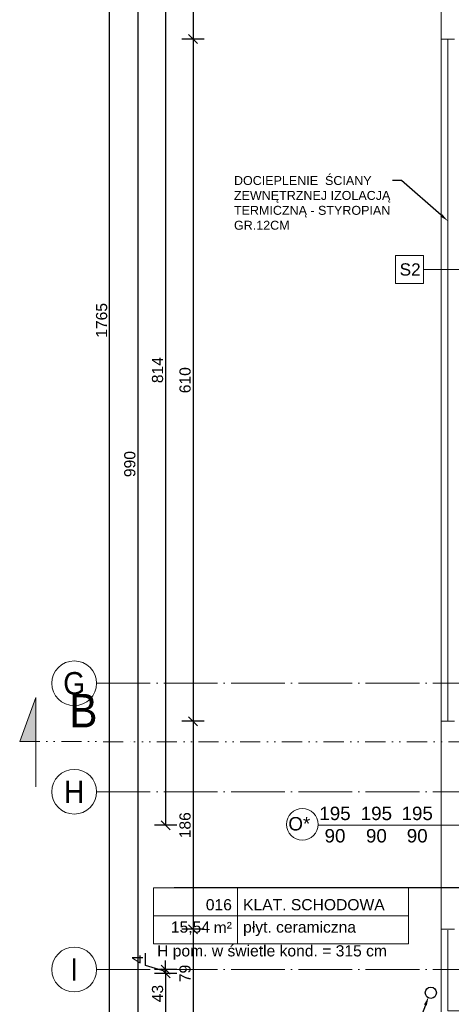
# Model space of a CAD drawing. Header units: millimetres. Extents: x 6506 to 39690, y 6022 to 25261.
# Tile 13 of 59: x 12905 to 13290, y 18162 to 19042. Entities that reach past the tile are written whole.
import ezdxf
from ezdxf import colors
from ezdxf.entities.mleader import LeaderData, LeaderLine
from ezdxf.enums import TextEntityAlignment as Align
from ezdxf.math import Vec2, Vec3

# ---------------------------------------------------------------- set-up
doc = ezdxf.new("R2010")
doc.units = ezdxf.units.MM
for name, pattern in [('1KS_2KP-50', [37.05, 12, 6, -6.35, 0, -6.35, 0, -6.35]), ('ACAD_ISO04W100', [30, 24, -3, 0, -3]), ('Osie$0$CONTINOUS', [0])]:
    doc.linetypes.add(name, pattern=pattern)
doc.layers.add('A_DZIAŁOWA_PROJEKTOWANE', color=7, linetype='Continuous', lineweight=18, true_color=0x007cb0)
doc.layers.add('A_IZOLEACJA TERMI_PROJEKTOWANA', color=7, linetype='Continuous', lineweight=15, true_color=0x0089b6)
for name, color, linetype, lineweight in [('A_LINIA PRZEKROJOWA', 223, '1KS_2KP-50', 15), ('A_OPISY', 40, 'Continuous', 9), ('A_OSIE KONSTRUKCYJNE', 150, 'ACAD_ISO04W100', 5), ('A_WIDOK', 141, 'Continuous', 13), ('A_WYMIAROWANIE', 7, 'Continuous', 9)]:
    doc.layers.add(name, color=color, linetype=linetype, lineweight=lineweight)
doc.layers.add('A_RYNNY', color=71, linetype='Continuous')
doc.styles.add('ARIAL', font='arial.ttf')
doc.styles.add('DEMIURG_100_etykiety', font='arial.ttf', dxfattribs={"width": 0.9, "height": 30})
doc.styles.add('DEMIURG_100_opisy', font='arial.ttf', dxfattribs={"width": 0.9, "height": 20})
doc.styles.get("Standard").update_dxf_attribs({"font": 'arial.ttf'})
doc.linetypes.add('BATTING', pattern='A,0.0001,-0.1,[134,ltypeshp.shx,S=0.1,R=0,X=-0.1,Y=0],-0.2,[134,ltypeshp.shx,S=0.1,R=180,X=0.1,Y=0],-0.1', length=0.4001)
doc.dimstyles.new('1 do 100', dxfattribs={"dimtxt": 10, "dimasz": 8, "dimexe": 10, "dimexo": 10, "dimgap": 2, "dimtad": 1, "dimdec": 0, "dimtxsty": 'Standard', "dimblk": 'OBLIQUE', "dimcen": 2.5, "dimadec": 0, "dimazin": 0, "dimtfac": 1, "dimtdec": 0, "dimtmove": 0, "dimatfit": 3, "dimldrblk": 'OBLIQUE', "dimfxl": 10, "dimfxlon": 1, "dimarcsym": 0})

# ---------------------------------------------------------------- blocks, each defined once
blk = doc.blocks.new('*U134')
at = {"lineweight": 5}
for p, q in [((-75, -25), (-75, 25)), ((-75, 25), (0, 25)), ((0, 0), (0, 25)), ((0, 25), (152.71, 25)), ((152.71, 25), (152.71, -25)), ((-75, -25), (0, -25)), ((152.71, -25), (0, -25))]:
    blk.add_line(p, q, dxfattribs=at)
at = {"lineweight": 5, "ltscale": 18.5}
for p, q in [((0, 25), (0, -25)), ((-75, 0), (152.71, 0))]:
    blk.add_line(p, q, dxfattribs=at)
at = {"lineweight": 5, "ltscale": 18.5, "insert": (-5, -10.38), "char_height": 10, "attachment_point": 6, "style": 'ARIAL'}
blk.add_mtext('\\A1;m²', dxfattribs=at)
at = {"lineweight": 5, "style": 'ARIAL'}
blk.add_attdef('1NR', text='', height=10, dxfattribs=at).set_placement((-5, 5), align=Align.RIGHT)
blk.add_attdef('2POM', (5, 5), '', height=10, dxfattribs=at)
blk.add_attdef('4PL2', text='', height=10, dxfattribs=at).set_placement((-24.57, -5), align=Align.TOP_RIGHT)
blk.add_attdef('3POS', text='', height=10, dxfattribs=at).set_placement((5, -5), align=Align.TOP_LEFT)
blk = doc.blocks.new('_Dot')
at = {"color": 0, "linetype": 'ByBlock', "lineweight": -2}
blk.add_line((-0.5, 0), (-1, 0), dxfattribs=at)
at = {"color": 0, "linetype": 'ByBlock', "const_width": 0.5}
blk.add_lwpolyline([(-0.25, 0, 1), (0.25, 0, 1)], format="xyb", close=True, dxfattribs=at)
blk = doc.blocks.new('OSI')
at = {"layer": 'A_OSIE KONSTRUKCYJNE', "ltscale": 2}
for p, q in [((16013.11, 20824.12), (17196.12, 20824.12)), ((16013.11, 20727.12), (19027.17, 20727.12)), ((16013.11, 20568.12), (17196.12, 20568.12))]:
    blk.add_line(p, q, dxfattribs=at)
at = {"layer": 'A_OSIE KONSTRUKCYJNE', "linetype": 'Continuous'}
for centre in [(15993.11, 20824.12), (15993.11, 20727.12), (15993.11, 20568.12)]:
    blk.add_circle(centre, 20, dxfattribs=at)
at = {"layer": 'A_OSIE KONSTRUKCYJNE', "linetype": 'Osie$0$CONTINOUS', "style": 'DEMIURG_100_opisy', "width": 0.9}
for s, p in [('G', (15993.11, 20824.12)), ('H', (15993.11, 20727.12)), ('I', (15993.11, 20568.12))]:
    blk.add_text(s, height=20, dxfattribs=at).set_placement(p, align=Align.MIDDLE_CENTER)
blk = doc.blocks.new('_Oblique')
at = {"color": 0, "linetype": 'ByBlock', "lineweight": -2}
blk.add_line((-0.5, -0.5), (0.5, 0.5), dxfattribs=at)
blk = doc.blocks.new('*D355')
at = {"layer": 'A_WYMIAROWANIE', "color": 0, "lineweight": -2, "ltscale": 2, "transparency": 16777216}
for p, q in [((13069.54, 19246.66), (13049.54, 19246.66)), ((13059.54, 19246.66), (13059.54, 19024.66)), ((13069.54, 19024.66), (13049.54, 19024.66))]:
    blk.add_line(p, q, dxfattribs=at)
at = {"layer": 'Defpoints', "color": 0, "ltscale": 2, "transparency": 16777216}
for p in [(13281.26, 19246.66), (13059.54, 19024.66), (13281.26, 19024.66)]:
    blk.add_point(p, dxfattribs=at)
at = {"layer": 'A_WYMIAROWANIE', "color": 0, "lineweight": -2, "ltscale": 2, "transparency": 16777216, "xscale": 8, "yscale": 8, "zscale": 8}
for p, rotation in [((13059.54, 19246.66), 90), ((13059.54, 19024.66), 270)]:
    blk.add_blockref('_Oblique', p, dxfattribs=dict(at, rotation=rotation))
at = {"layer": 'A_WYMIAROWANIE', "color": 0, "ltscale": 2, "transparency": 16777216, "insert": (13052.52, 19135.66), "char_height": 10, "attachment_point": 5, "rotation": 90}
blk.add_mtext('222', dxfattribs=at)
blk = doc.blocks.new('*D356')
at = {"layer": 'A_WYMIAROWANIE', "color": 0, "lineweight": -2, "ltscale": 2, "transparency": 16777216}
for p, q in [((13069.54, 19024.66), (13049.54, 19024.66)), ((13059.54, 19024.66), (13059.54, 18414.66)), ((13069.54, 18414.66), (13049.54, 18414.66))]:
    blk.add_line(p, q, dxfattribs=at)
at = {"layer": 'Defpoints', "color": 0, "ltscale": 2, "transparency": 16777216}
for p in [(13281.26, 19024.66), (13059.54, 18414.66), (13281.26, 18414.66)]:
    blk.add_point(p, dxfattribs=at)
at = {"layer": 'A_WYMIAROWANIE', "color": 0, "lineweight": -2, "ltscale": 2, "transparency": 16777216, "xscale": 8, "yscale": 8, "zscale": 8}
for p, rotation in [((13059.54, 19024.66), 90), ((13059.54, 18414.66), 270)]:
    blk.add_blockref('_Oblique', p, dxfattribs=dict(at, rotation=rotation))
at = {"layer": 'A_WYMIAROWANIE', "color": 0, "ltscale": 2, "transparency": 16777216, "insert": (13052.44, 18719.66), "char_height": 10, "attachment_point": 5, "rotation": 90}
blk.add_mtext('610', dxfattribs=at)
blk = doc.blocks.new('*D357')
at = {"layer": 'A_WYMIAROWANIE', "color": 0, "lineweight": -2, "ltscale": 2, "transparency": 16777216}
for p, q in [((13069.54, 18414.66), (13049.54, 18414.66)), ((13059.54, 18414.66), (13059.54, 18228.66)), ((13069.54, 18228.66), (13049.54, 18228.66))]:
    blk.add_line(p, q, dxfattribs=at)
at = {"layer": 'Defpoints', "color": 0, "ltscale": 2, "transparency": 16777216}
for p in [(13281.26, 18414.66), (13059.54, 18228.66), (13281.26, 18228.66)]:
    blk.add_point(p, dxfattribs=at)
at = {"layer": 'A_WYMIAROWANIE', "color": 0, "lineweight": -2, "ltscale": 2, "transparency": 16777216, "xscale": 8, "yscale": 8, "zscale": 8}
for p, rotation in [((13059.54, 18414.66), 90), ((13059.54, 18228.66), 270)]:
    blk.add_blockref('_Oblique', p, dxfattribs=dict(at, rotation=rotation))
at = {"layer": 'A_WYMIAROWANIE', "color": 0, "ltscale": 2, "transparency": 16777216, "insert": (13052.44, 18321.66), "char_height": 10, "attachment_point": 5, "rotation": 90}
blk.add_mtext('186', dxfattribs=at)
blk = doc.blocks.new('*D358')
at = {"layer": 'A_WYMIAROWANIE', "color": 0, "lineweight": -2, "ltscale": 2, "transparency": 16777216}
for p, q in [((13069.54, 18228.66), (13049.54, 18228.66)), ((13059.54, 18228.66), (13059.54, 18149.66)), ((13069.54, 18149.66), (13049.54, 18149.66))]:
    blk.add_line(p, q, dxfattribs=at)
at = {"layer": 'Defpoints', "color": 0, "ltscale": 2, "transparency": 16777216}
for p in [(13281.26, 18228.66), (13059.54, 18149.66), (13281.26, 18149.66)]:
    blk.add_point(p, dxfattribs=at)
at = {"layer": 'A_WYMIAROWANIE', "color": 0, "lineweight": -2, "ltscale": 2, "transparency": 16777216, "xscale": 8, "yscale": 8, "zscale": 8}
for p, rotation in [((13059.54, 18228.66), 90), ((13059.54, 18149.66), 270)]:
    blk.add_blockref('_Oblique', p, dxfattribs=dict(at, rotation=rotation))
at = {"layer": 'A_WYMIAROWANIE', "color": 0, "ltscale": 2, "transparency": 16777216, "insert": (13052.44, 18189.16), "char_height": 10, "attachment_point": 5, "rotation": 90}
blk.add_mtext('79', dxfattribs=at)
blk = doc.blocks.new('*D366')
at = {"layer": 'A_WYMIAROWANIE', "color": 0, "lineweight": -2, "ltscale": 2, "transparency": 16777216}
for p, q in [((13044.97, 19135.66), (13024.97, 19135.66)), ((13034.97, 19135.66), (13034.97, 18321.66)), ((13044.97, 18321.66), (13024.97, 18321.66))]:
    blk.add_line(p, q, dxfattribs=at)
at = {"layer": 'Defpoints', "color": 0, "ltscale": 2, "transparency": 16777216}
for p in [(13296.92, 19135.66), (13034.97, 18321.66), (13299.08, 18321.66)]:
    blk.add_point(p, dxfattribs=at)
at = {"layer": 'A_WYMIAROWANIE', "color": 0, "lineweight": -2, "ltscale": 2, "transparency": 16777216, "xscale": 8, "yscale": 8, "zscale": 8}
for p, rotation in [((13034.97, 19135.66), 90), ((13034.97, 18321.66), 270)]:
    blk.add_blockref('_Oblique', p, dxfattribs=dict(at, rotation=rotation))
at = {"layer": 'A_WYMIAROWANIE', "color": 0, "ltscale": 2, "transparency": 16777216, "insert": (13027.87, 18728.66), "char_height": 10, "attachment_point": 5, "rotation": 90}
blk.add_mtext('814', dxfattribs=at)
blk = doc.blocks.new('*D367')
at = {"layer": 'A_WYMIAROWANIE', "color": 0, "lineweight": -2, "ltscale": 2, "transparency": 16777216}
for p, q in [((13016.97, 18196.31), (13016.97, 18207.23)), ((13034.97, 18192.66), (13034.97, 18200.66)), ((13034.97, 18190.91), (13016.97, 18196.31)), ((13044.97, 18192.66), (13024.97, 18192.66)), ((13034.97, 18189.16), (13034.97, 18192.66)), ((13034.97, 18189.16), (13034.97, 18192.66)), ((13044.97, 18189.16), (13024.97, 18189.16)), ((13034.97, 18189.16), (13034.97, 18181.16))]:
    blk.add_line(p, q, dxfattribs=at)
at = {"layer": 'Defpoints', "color": 0, "ltscale": 2, "transparency": 16777216}
for p in [(13034.97, 18192.66), (13243.14, 18192.66), (13281.26, 18189.16)]:
    blk.add_point(p, dxfattribs=at)
at = {"layer": 'A_WYMIAROWANIE', "color": 0, "lineweight": -2, "ltscale": 2, "transparency": 16777216, "xscale": 8, "yscale": 8, "zscale": 8}
for p, rotation in [((13034.97, 18192.66), 270), ((13034.97, 18189.16), 90)]:
    blk.add_blockref('_Oblique', p, dxfattribs=dict(at, rotation=rotation))
at = {"layer": 'A_WYMIAROWANIE', "color": 0, "ltscale": 2, "transparency": 16777216, "insert": (13009.97, 18201.77), "char_height": 10, "attachment_point": 5, "rotation": 90}
blk.add_mtext('4', dxfattribs=at)
blk = doc.blocks.new('*D368')
at = {"layer": 'A_WYMIAROWANIE', "color": 0, "lineweight": -2, "ltscale": 2, "transparency": 16777216}
for p, q in [((13044.97, 18192.66), (13024.97, 18192.66)), ((13034.97, 18192.66), (13034.97, 18149.66)), ((13044.97, 18149.66), (13024.97, 18149.66))]:
    blk.add_line(p, q, dxfattribs=at)
at = {"layer": 'Defpoints', "color": 0, "ltscale": 2, "transparency": 16777216}
for p in [(13243.14, 18192.66), (13034.97, 18149.66), (13281.26, 18149.66)]:
    blk.add_point(p, dxfattribs=at)
at = {"layer": 'A_WYMIAROWANIE', "color": 0, "lineweight": -2, "ltscale": 2, "transparency": 16777216, "xscale": 8, "yscale": 8, "zscale": 8}
for p, rotation in [((13034.97, 18192.66), 90), ((13034.97, 18149.66), 270)]:
    blk.add_blockref('_Oblique', p, dxfattribs=dict(at, rotation=rotation))
at = {"layer": 'A_WYMIAROWANIE', "color": 0, "ltscale": 2, "transparency": 16777216, "insert": (13027.86, 18171.16), "char_height": 10, "attachment_point": 5, "rotation": 90}
blk.add_mtext('43', dxfattribs=at)
blk = doc.blocks.new('*D374')
at = {"layer": 'A_WYMIAROWANIE', "color": 0, "lineweight": -2, "ltscale": 2, "transparency": 16777216}
for p, q in [((13020.18, 19139.66), (13000.18, 19139.66)), ((13010.18, 19139.66), (13010.18, 18149.66)), ((13020.18, 18149.66), (13000.18, 18149.66))]:
    blk.add_line(p, q, dxfattribs=at)
at = {"layer": 'Defpoints', "color": 0, "ltscale": 2, "transparency": 16777216}
for p in [(13181.82, 19139.66), (13010.18, 18149.66), (13281.26, 18149.66)]:
    blk.add_point(p, dxfattribs=at)
at = {"layer": 'A_WYMIAROWANIE', "color": 0, "lineweight": -2, "ltscale": 2, "transparency": 16777216, "xscale": 8, "yscale": 8, "zscale": 8}
for p, rotation in [((13010.18, 19139.66), 90), ((13010.18, 18149.66), 270)]:
    blk.add_blockref('_Oblique', p, dxfattribs=dict(at, rotation=rotation))
at = {"layer": 'A_WYMIAROWANIE', "color": 0, "ltscale": 2, "transparency": 16777216, "insert": (13003.07, 18644.66), "char_height": 10, "attachment_point": 5, "rotation": 90}
blk.add_mtext('990', dxfattribs=at)
blk = doc.blocks.new('*D379')
at = {"layer": 'A_WYMIAROWANIE', "color": 0, "lineweight": -2, "ltscale": 2, "transparency": 16777216}
for p, q in [((12994.99, 19655.66), (12974.99, 19655.66)), ((12984.99, 17890.66), (12984.99, 19655.66)), ((12994.99, 17890.66), (12974.99, 17890.66))]:
    blk.add_line(p, q, dxfattribs=at)
at = {"layer": 'Defpoints', "color": 0, "ltscale": 2, "transparency": 16777216}
for p in [(12984.99, 19655.66), (13281.26, 19655.66), (13975.26, 17890.66)]:
    blk.add_point(p, dxfattribs=at)
at = {"layer": 'A_WYMIAROWANIE', "color": 0, "lineweight": -2, "ltscale": 2, "transparency": 16777216, "xscale": 8, "yscale": 8, "zscale": 8}
for p, rotation in [((12984.99, 19655.66), 90), ((12984.99, 17890.66), 270)]:
    blk.add_blockref('_Oblique', p, dxfattribs=dict(at, rotation=rotation))
at = {"layer": 'A_WYMIAROWANIE', "color": 0, "ltscale": 2, "transparency": 16777216, "insert": (12977.88, 18773.16), "char_height": 10, "attachment_point": 5, "rotation": 90}
blk.add_mtext('1765', dxfattribs=at)
blk = doc.blocks.new('linia przekroju')
at = {"linetype": 'Continuous', "lineweight": 5}
h = blk.add_hatch(color=256, dxfattribs=at)
h.dxf.hatch_style = 1
h.paths.add_polyline_path([(0, -40.51), (0, 39.3), (14.4, 0), (0, 0)])
at = {"linetype": 'Continuous'}
blk.add_lwpolyline([(0, -40.51), (0, 39.3), (14.4, 0), (0, 0)], close=True, dxfattribs=at)
blk.add_lwpolyline([(14.4, 0), (-87.57, -0.09)])
at = {"linetype": 'Continuous', "style": 'DEMIURG_100_etykiety', "width": 0.9, "flags": 8}
blk.add_attdef('NR_PRZEKROJU', (-55.09, 12.57), '', height=30, dxfattribs=at)

msp = doc.modelspace()

# ---------------------------------------------------------------- linework, layer by layer
at = {"layer": 'A_IZOLEACJA TERMI_PROJEKTOWANA', "ltscale": 2}
for p, q in [((13293.26, 19024.66), (13281.26, 19024.66)), ((13293.26, 18414.66), (13281.26, 18414.66)), ((13293.26, 18228.66), (13281.26, 18228.66))]:
    msp.add_line(p, q, dxfattribs=at)
for points in [[(13281.26, 18414.66), (13281.26, 19024.66)], [(13812.26, 18149.66), (13281.26, 18149.66), (13281.26, 18228.66)]]:
    msp.add_lwpolyline(points, dxfattribs=at)
at = {"layer": 'A_IZOLEACJA TERMI_PROJEKTOWANA', "linetype": 'BATTING', "ltscale": 14}
for points in [[(13287.26, 18414.66), (13287.26, 19024.66)], [(13812.26, 18155.66), (13287.26, 18155.66), (13287.26, 18227.82)]]:
    msp.add_lwpolyline(points, dxfattribs=at)
at = {"layer": 'A_LINIA PRZEKROJOWA'}
msp.add_line((15950.64, 18396.4), (13006.64, 18396.4), dxfattribs=at)
at = {"layer": 'A_OPISY'}
msp.add_line((13349.87, 18818.61), (13265.41, 18818.61), dxfattribs=at)
at = {"layer": 'A_OPISY', "color": 144, "true_color": 0x007cb0, "transparency": 33554559}
msp.add_line((13330.71, 18321.66), (13171.31, 18321.66), dxfattribs=at)
at = {"layer": 'A_OPISY'}
msp.add_lwpolyline([(13240.41, 18806.11), (13265.41, 18806.11), (13265.41, 18831.11), (13240.41, 18831.11)], close=True, dxfattribs=at)
at = {"layer": 'A_OPISY', "color": 144, "true_color": 0x007cb0, "transparency": 33554559}
msp.add_circle((13157.18, 18322.43), 14.15, dxfattribs=at)
at = {"layer": 'A_RYNNY'}
msp.add_circle((13271.99, 18171.9), 5, dxfattribs=at)
at = {"layer": 'A_WIDOK', "ltscale": 2}
for p, q in [((13281.26, 19024.66), (13281.26, 19246.66)), ((13281.26, 18228.66), (13281.26, 18414.66))]:
    msp.add_line(p, q, dxfattribs=at)

# ---------------------------------------------------------------- block references
at = {"layer": 'A_LINIA PRZEKROJOWA'}
ref = msp.add_blockref('linia przekroju', (12919.08, 18396.49), dxfattribs=dict(at, xscale=-1))
ref.add_attrib('NR_PRZEKROJU', 'B', dxfattribs={"layer": '0', "linetype": 'Continuous', "height": 30, "style": 'DEMIURG_100_etykiety', "width": 0.9}).set_placement((12949, 18400.18), align=Align.BOTTOM_LEFT)
at = {"layer": 'A_OPISY'}
msp.add_blockref('*U134', (13099.25, 18240.64), dxfattribs=at).add_auto_attribs({'1NR': '016', '2POM': 'KLAT. SCHODOWA', '3POS': 'płyt. ceramiczna', '4PL2': '15,54'})
at = {"layer": 'A_OSIE KONSTRUKCYJNE'}
msp.add_blockref('OSI', (-3039.77, -2375.46), dxfattribs=at)

# ---------------------------------------------------------------- texts
at = {"layer": 'A_OPISY'}
msp.add_text('S2', height=11, dxfattribs=at).set_placement((13244.09, 18813.17))
at = {"layer": 'A_OPISY', "color": 144, "true_color": 0x007cb0, "transparency": 33554559, "char_height": 12, "attachment_point": 5}
for insert in [(13186.37, 18322.21), (13223.34, 18322.21), (13259.8, 18322.21)]:
    msp.add_mtext_dynamic_manual_height_columns('195\\P90', width=44.3905, gutter_width=12.5, heights=[0], dxfattribs=dict(at, insert=insert))
at = {"layer": 'A_OPISY', "color": 144, "true_color": 0x007cb0, "transparency": 33554559, "insert": (13154.48, 18322.97), "char_height": 12, "attachment_point": 5, "rotation": 0.4248}
msp.add_mtext_dynamic_manual_height_columns('O*', width=44.3905, gutter_width=12.5, heights=[0], dxfattribs=at)
at = {"layer": 'A_OPISY', "insert": (13027.43, 18214.39), "char_height": 10, "attachment_point": 1}
msp.add_mtext_dynamic_manual_height_columns('H pom. w świetle kond. = 315 cm', width=254.3544, gutter_width=0, heights=[12.82], dxfattribs=at)

# ---------------------------------------------------------------- dimensions: what is measured, and where the dimension line sits
at = {"layer": 'A_WYMIAROWANIE', "ltscale": 2}
for base, p1, p2, picture, middle in [((12984.99, 19655.66), (13975.26, 17890.66), (13281.26, 19655.66), '*D379', (12977.88, 18773.16)), ((13059.54, 19024.66), (13281.26, 19246.66), (13281.26, 19024.66), '*D355', (13052.52, 19135.66)), ((13010.18, 18149.66), (13181.82, 19139.66), (13281.26, 18149.66), '*D374', (13003.07, 18644.66)), ((13034.97, 18321.66), (13296.92, 19135.66), (13299.08, 18321.66), '*D366', (13027.87, 18728.66)), ((13059.54, 18414.66), (13281.26, 19024.66), (13281.26, 18414.66), '*D356', (13052.44, 18719.66)), ((13059.54, 18228.66), (13281.26, 18414.66), (13281.26, 18228.66), '*D357', (13052.44, 18321.66)), ((13059.54, 18149.66), (13281.26, 18228.66), (13281.26, 18149.66), '*D358', (13052.44, 18189.16)), ((13034.97131548, 18192.66011344), (13281.25854956, 18189.16011344), (13243.13769219, 18192.66011344), '*D367', (13009.97131548, 18198.31011344)), ((13034.97, 18149.66), (13243.14, 18192.66), (13281.26, 18149.66), '*D368', (13027.86, 18171.16))]:
    dim = msp.add_linear_dim(base=base, p1=p1, p2=p2, angle=90, dimstyle='1 do 100', override={"dimtmove": 1}, dxfattribs=at)
    dim.commit()
    dim.dimension.update_dxf_attribs({"geometry": picture, "text_midpoint": middle})

# ---------------------------------------------------------------- leaders
at = {"layer": 'A_DZIAŁOWA_PROJEKTOWANE', "ltscale": 2}
ml = msp.add_multileader_mtext('Standard', dxfattribs=at)
ml.set_content('DOCIEPLENIE  ŚCIANY ZEWNĘTRZNEJ IZOLACJĄ TERMICZNĄ - STYROPIAN GR.12CM ', color=256)
ml.set_leader_properties()
ml.build(insert=Vec2(0, 0))
ml.multileader.update_dxf_attribs({"arrow_head_size": 8})
ctx = ml.context
ctx.base_point, ctx.char_height, ctx.arrow_head_size, ctx.plane_origin = Vec3(13094.11, 18898.15), 8, 8, Vec3(13136.53, 18861.97)
notes = []
notes.append((ctx, [(0, (1, 1, 0), (13245.64, 18898.15), (-1, 0), 8, [(0, [(13287.26, 18861.97)], 0, [])])]))
ctx.mtext.insert, ctx.mtext.width, ctx.mtext.defined_height, ctx.mtext.flow_direction = Vec3(13096.11, 18902.22), 189.5849, 56.48, 5
ml = msp.add_multileader_mtext('Standard', dxfattribs=at)
ml.set_content('WKUCIE PORĘCZY GR. 4CM  W ŚCIANĘ DZIAŁOWĄ ZAMYKAJĄCĄ PIWNICĘ.\\POTWÓR WYKONAĆ NA WYS. 100-120 CM, GŁĘBOKOŚCI 9 CM.', color=256)
ml.set_leader_properties()
ml.build(insert=Vec2(0, 0))
ml.multileader.update_dxf_attribs({"arrow_head_size": 8})
ctx = ml.context
ctx.base_point, ctx.char_height, ctx.arrow_head_size, ctx.plane_origin = Vec3(13209.49, 18112.41), 8, 8, Vec3(13527.31, 18335.25)
notes.append((ctx, [(0, (1, 1, 0), (13401.74, 18112.41), (-1, 0), 8, [(0, [(13559.5, 18323.66)], 0, [])])]))
ctx.mtext.insert, ctx.mtext.width, ctx.mtext.defined_height, ctx.mtext.flow_direction = Vec3(13211.49, 18117.58), 187.0563, 51.02, 5
at = {"layer": 'A_OPISY'}
ml = msp.add_multileader_mtext('Standard', dxfattribs=at)
ml.set_content('', color=256)
ml.set_leader_properties()
ml.set_arrow_properties(name='DOT')
ml.build(insert=Vec2(0, 0))
ml.multileader.update_dxf_attribs({"arrow_head_size": 6})
ctx = ml.context
ctx.base_point, ctx.arrow_head_size, ctx.plane_origin = Vec3(13038.77, 18265.64), 6, Vec3(12822.23, 18733.35)
ctx.text_align_type = 2
notes.append((ctx, [(1, (1, 1, 0), (13057.29, 18265.64), (-1, 0), 14.52, [(0, [(13387.11, 18265.64)], 0, [])])]))
ctx.mtext.insert, ctx.mtext.alignment, ctx.mtext.flow_direction = Vec3(13040.77, 18267.64), 3, 5
ml = msp.add_multileader_mtext('Standard', dxfattribs=at)
ml.set_content('', color=256)
ml.set_leader_properties()
ml.build(insert=Vec2(0, 0))
ml.multileader.update_dxf_attribs({"dogleg_length": 35, "arrow_head_size": 8})
ctx = ml.context
ctx.base_point, ctx.arrow_head_size, ctx.plane_origin = Vec3(13220.1, 18139.77), 8, Vec3(13309.61, 18161.95)
ctx.text_align_type = 2
notes.append((ctx, [(0, (1, 1, 0), (13259.1, 18139.77), (-1, 0), 35, [(0, [(13269.97, 18168.36)], 0, [])])]))
ctx.mtext.insert, ctx.mtext.alignment, ctx.mtext.flow_direction = Vec3(13222.1, 18141.77), 3, 5
for ctx, leaders in notes:
    for number, flags, end, landing, length, lines in leaders:
        leader = LeaderData()
        leader.index, (leader.has_last_leader_line, leader.has_dogleg_vector, leader.attachment_direction) = number, flags
        leader.last_leader_point, leader.dogleg_vector, leader.dogleg_length = Vec3(end), Vec3(landing), length
        for number, points, colour, breaks in lines:
            line = LeaderLine()
            line.index, line.vertices, line.color, line.breaks = number, Vec3.list(points), colors.encode_raw_color(colour), breaks
            leader.lines.append(line)
        ctx.leaders.append(leader)

doc.saveas('drawing.dxf')
